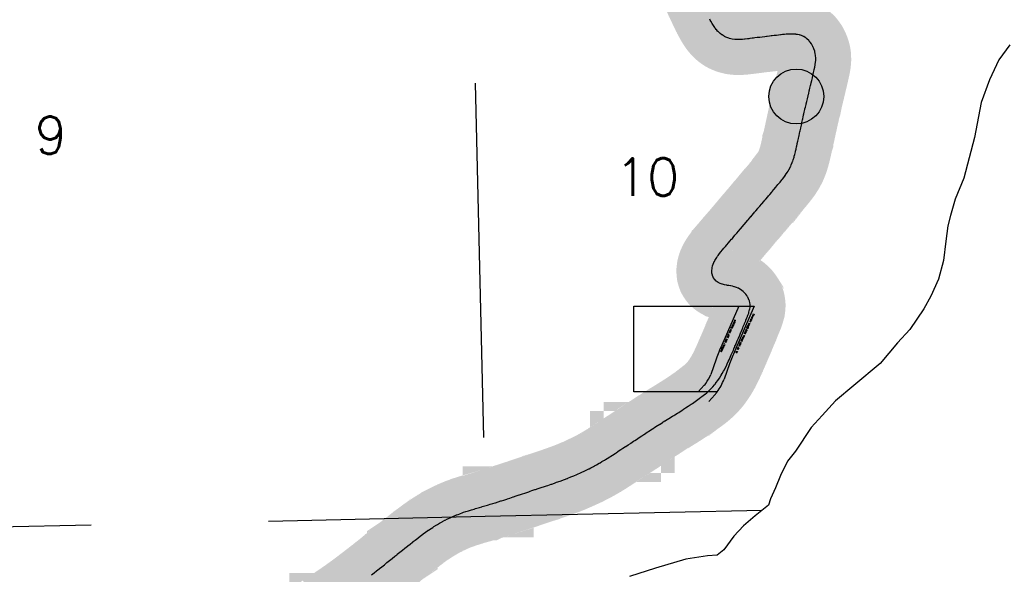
# Model space of a CAD drawing. Header units: feet. Extents: x 18803 to 104580, y -6601 to 116448.
# Tile 53 of 95: x 31304 to 38249, y 104433 to 108346. Entities that reach past the tile are written whole.
import ezdxf

# ---------------------------------------------------------------- set-up
doc = ezdxf.new("R2010")
doc.units = ezdxf.units.FT
doc.header["$LTSCALE"] = 100
doc.header["$MEASUREMENT"] = 0
doc.linetypes.add('DASHED', pattern=[0.75, 0.5, -0.25])
doc.layers.get('0').update_dxf_attribs({"color": 253})
for name, color, linetype in [('ELPC BOLD TITLE SHEET', 3, 'Continuous'), ('ELPC-XIST', 6, 'Continuous'), ('ELRE', 3, 'Continuous'), ('ELRGOV-SECTION', 253, 'DASHED'), ('ELRP', 252, 'Continuous'), ('ESR-MONS', 2, 'Continuous'), ('ET-SEC NUMBS', 253, 'Continuous'), ('ETRP', 3, 'Continuous'), ('SL-VICINITY MAP', 2, 'Continuous')]:
    doc.layers.add(name, color=color, linetype=linetype)
doc.styles.add('L100', font='simplex.shx', dxfattribs={"height": 10})
doc.styles.add('L2640', font='simplex.shx', dxfattribs={"height": 264})

# ---------------------------------------------------------------- blocks, each defined once
blk = doc.blocks.new('escor')
h = blk.add_hatch(color=155)
edge = h.paths.add_edge_path()
edge.add_arc((0, 0), 0.0733, 0, 360)
blk.add_circle((0, 0), 0.0733)

msp = doc.modelspace()

# ---------------------------------------------------------------- linework, layer by layer
at = {"layer": 'ELPC BOLD TITLE SHEET', "const_width": 500}
msp.add_lwpolyline([(33439.3, 104181), (33456.9, 104192.7), (33456.9, 104192.8), (33457, 104192.8), (33458.1, 104193.5), (33458.1, 104193.5), (33474.7, 104204.6), (33474.8, 104204.6), (33492.6, 104216.5), (33492.7, 104216.6), (33495.8, 104218.6), (33495.8, 104218.6), (33510.2, 104228.1), (33527.9, 104240.1), (33533.6, 104244.1), (33533.7, 104244.1), (33545.7, 104252.5), (33563.6, 104264.6), (33563.6, 104264.6), (33563.6, 104264.7), (33572.2, 104270.5), (33572.3, 104270.6), (33581.2, 104276.7), (33598.6, 104288.8), (33611.3, 104297.7), (33611.5, 104297.9), (33615.7, 104300.9), (33632.7, 104313.2), (33632.9, 104313.3), (33649.9, 104325.4), (33650.2, 104325.6), (33650.5, 104325.8), (33666.5, 104337.8), (33683, 104350.3), (33683.1, 104350.3), (33689, 104354.8), (33689.1, 104354.9), (33699.6, 104362.9), (33699.6, 104362.9), (33699.7, 104362.9), (33716.3, 104375.5), (33716.3, 104375.5), (33716.3, 104375.5), (33727.8, 104384.3), (33727.8, 104384.3), (33733, 104388.3), (33750, 104401.4), (33750.1, 104401.4), (33766.1, 104413.7), (33766.2, 104413.7), (33767.6, 104414.8), (33785.4, 104428.6), (33785.4, 104428.6), (33785.4, 104428.6), (33803.5, 104442.7), (33803.5, 104442.7), (33803.5, 104442.7), (33804.1, 104443.1), (33804.1, 104443.1), (33821.9, 104457), (33840.3, 104471.6), (33842.4, 104473.2), (33842.6, 104473.4), (33858.6, 104486.4), (33858.7, 104486.5), (33876.9, 104501.2), (33882.2, 104505.5), (33882.2, 104505.6), (33882.2, 104505.6), (33895, 104515.9), (33895, 104515.9), (33895, 104515.9), (33913, 104530.7), (33923.1, 104538.9), (33923.1, 104538.9), (33923.1, 104538.9), (33931.2, 104545.6), (33931.3, 104545.6), (33949.5, 104560.4), (33949.5, 104560.4), (33963.6, 104571.9), (33963.6, 104571.9), (33963.6, 104571.9), (33967.7, 104575.2), (33967.7, 104575.3), (33985.8, 104589.8), (33985.8, 104589.9), (34003.3, 104603.8), (34003.3, 104603.8), (34003.3, 104603.9), (34003.9, 104604.3), (34003.9, 104604.3), (34003.9, 104604.3), (34021.8, 104618.7), (34021.9, 104618.7), (34021.9, 104618.7), (34039.6, 104633), (34039.7, 104633), (34041.6, 104634.5), (34057.5, 104647.1), (34057.6, 104647.1), (34075.4, 104661.1), (34075.4, 104661.2), (34078.6, 104663.6), (34078.6, 104663.7), (34078.6, 104663.7), (34093.4, 104675.2), (34093.4, 104675.2), (34111.4, 104689.2), (34111.5, 104689.3), (34114.6, 104691.6), (34129.8, 104703.1), (34129.9, 104703.1), (34148.3, 104716.9), (34148.4, 104716.9), (34149.7, 104717.9), (34167, 104730.4), (34167.3, 104730.7), (34183.7, 104742.2), (34186.4, 104744), (34186.7, 104744.2), (34206.4, 104757.2), (34206.5, 104757.2), (34217.4, 104764.4), (34226, 104769.7), (34226.2, 104769.8), (34245.5, 104781.7), (34245.8, 104781.8), (34251.4, 104785.2), (34265, 104793.1), (34265.2, 104793.3), (34284.4, 104804.1), (34284.6, 104804.3), (34286.2, 104805.1), (34303.8, 104814.3), (34304.1, 104814.5), (34322.2, 104823.6), (34323.8, 104824.4), (34324.1, 104824.5), (34344.3, 104834.1), (34344.5, 104834.2), (34358.6, 104840.8), (34365.1, 104843.6), (34365.4, 104843.8), (34386.3, 104852.5), (34386.7, 104852.6), (34396, 104856.4), (34407.8, 104860.8), (34408.1, 104860.9), (34429.1, 104868.5), (34429.4, 104868.6), (34435.5, 104870.7), (34450, 104875.5), (34450.3, 104875.6), (34470.4, 104882), (34470.5, 104882.1), (34476.6, 104884), (34490, 104888.1), (34490.1, 104888.1), (34508.9, 104893.8), (34509.1, 104893.9), (34519, 104896.8), (34528, 104899.4), (34528, 104899.4), (34528, 104899.4), (34547.3, 104905), (34547.3, 104905), (34547.3, 104905), (34563.9, 104909.8), (34563.9, 104909.8), (34566.6, 104910.6), (34585.6, 104916.3), (34585.7, 104916.3), (34604.3, 104921.8), (34604.3, 104921.9), (34604.3, 104921.9), (34610.4, 104923.7), (34610.5, 104923.7), (34610.7, 104923.8), (34622.7, 104927.4), (34622.8, 104927.4), (34622.8, 104927.4), (34641.2, 104932.9), (34641.2, 104932.9), (34657.4, 104937.8), (34657.6, 104937.9), (34659.8, 104938.6), (34678.6, 104944.5), (34678.7, 104944.5), (34678.7, 104944.6), (34698, 104950.7), (34702.3, 104952.2), (34702.4, 104952.2), (34718.1, 104957.3), (34718.1, 104957.3), (34739.1, 104964.2), (34739.2, 104964.2), (34746, 104966.4), (34746.1, 104966.5), (34761.1, 104971.4), (34761.2, 104971.4), (34784, 104978.9), (34787.6, 104980.1), (34787.6, 104980.1), (34787.7, 104980.1), (34806.9, 104986.4), (34806.9, 104986.4), (34827.4, 104993.1), (34827.6, 104993.2), (34829.3, 104993.8), (34851.2, 105001.2), (34851.4, 105001.3), (34866.1, 105006.2), (34866.1, 105006.2), (34866.1, 105006.2), (34873.2, 105008.6), (34894.9, 105016), (34894.9, 105016), (34904.4, 105019.2), (34904.5, 105019.2), (34916.7, 105023.4), (34916.8, 105023.4), (34938.6, 105030.8), (34938.7, 105030.8), (34938.7, 105030.8), (34943.5, 105032.4), (34960.8, 105038.3), (34960.8, 105038.3), (34960.8, 105038.3), (34982.2, 105045.5), (34983.2, 105045.8), (34983.3, 105045.9), (35006.2, 105053.3), (35006.2, 105053.3), (35019.4, 105057.5), (35019.6, 105057.6), (35029.5, 105060.9), (35052.9, 105068.9), (35057.2, 105070.3), (35057.2, 105070.3), (35076.5, 105077), (35076.5, 105077), (35076.5, 105077), (35091.7, 105082.3), (35100.2, 105085.3), (35100.2, 105085.3), (35100.2, 105085.3), (35123.8, 105093.7), (35128.2, 105095.3), (35128.3, 105095.3), (35147, 105102.2), (35166.8, 105109.7), (35167.3, 105109.9), (35169.8, 105110.9), (35192, 105119.9), (35205.4, 105125.5), (35205.7, 105125.6), (35213.5, 105129), (35234.3, 105138), (35243, 105141.8), (35243.2, 105141.9), (35254.6, 105147), (35274.4, 105156.1), (35281, 105159.1), (35281.2, 105159.3), (35294, 105165.4), (35313.5, 105174.7), (35319.6, 105177.8), (35319.9, 105177.9), (35332.9, 105184.5), (35352.6, 105194.6), (35358.7, 105197.9), (35359.3, 105198.2), (35372.3, 105205.4), (35392, 105216.7), (35398.1, 105220.1), (35398.4, 105220.3), (35411.3, 105228), (35430.2, 105239.3), (35436.6, 105243.2), (35436.9, 105243.4), (35448.9, 105251.1), (35467.6, 105263), (35467.7, 105263), (35474.4, 105267.3), (35474.5, 105267.4), (35486, 105274.8), (35504.2, 105286.6), (35504.2, 105286.7), (35504.2, 105286.7), (35510.5, 105290.8), (35510.6, 105290.9), (35522.4, 105298.6), (35522.4, 105298.6), (35540.6, 105310.6), (35545, 105313.6), (35558.9, 105322.6), (35558.9, 105322.7), (35577.5, 105334.7), (35577.5, 105334.8), (35577.6, 105334.8), (35579, 105335.7), (35579, 105335.7), (35596.3, 105347.1), (35596.3, 105347.1), (35611.6, 105357), (35611.7, 105357.1), (35615.4, 105359.6), (35615.4, 105359.6), (35615.4, 105359.6), (35634.7, 105372.3), (35634.7, 105372.3), (35642.8, 105377.7), (35653.8, 105385), (35672.9, 105397.6), (35673, 105397.6), (35673, 105397.6), (35673.9, 105398.2), (35674, 105398.2), (35674, 105398.3), (35692.3, 105410.3), (35705.9, 105419.2), (35711.5, 105422.8), (35711.5, 105422.8), (35711.5, 105422.8), (35730.3, 105435.1), (35730.4, 105435.1), (35738.4, 105440.3), (35738.6, 105440.4), (35748.9, 105447.2), (35749, 105447.2), (35767.1, 105459), (35767.1, 105459.1), (35772.6, 105462.6), (35772.6, 105462.6), (35772.6, 105462.6), (35785, 105470.6), (35785, 105470.6), (35802.8, 105482.2), (35807.8, 105485.4), (35820.5, 105493.6), (35820.6, 105493.6), (35838.2, 105504.8), (35838.4, 105504.9), (35843.9, 105508.4), (35843.9, 105508.4), (35843.9, 105508.4), (35855.8, 105515.8), (35855.9, 105515.9), (35873.2, 105526.7), (35873.2, 105526.7), (35880.6, 105531.3), (35890.7, 105537.5), (35890.7, 105537.5), (35908.3, 105548.3), (35908.3, 105548.3), (35908.3, 105548.3), (35917.2, 105553.8), (35926.1, 105559.3), (35926.1, 105559.3), (35944.3, 105570.6), (35952.9, 105576), (35962.7, 105582.2), (35981.5, 105594.3), (35981.5, 105594.3), (35981.5, 105594.3), (35986.7, 105597.6), (35986.9, 105597.7), (36000.6, 105606.6), (36018.8, 105618.6), (36019, 105618.8), (36019.9, 105619.4), (36039.4, 105632.6), (36049.3, 105639.4), (36058.9, 105646), (36078, 105659.6), (36078.9, 105660.3), (36079, 105660.3), (36097.2, 105673.3), (36109.1, 105681.9), (36109.2, 105682), (36116.2, 105687.1), (36134.4, 105701), (36137.8, 105703.7), (36138.6, 105704.4), (36150.2, 105714.3), (36164.6, 105726.9), (36165, 105727.3), (36165.3, 105727.6), (36178.9, 105740.9), (36188.6, 105750.9), (36189.4, 105751.7), (36192.6, 105755.3), (36205.4, 105770.2), (36211.5, 105777.6), (36212.2, 105778.4), (36217.7, 105785.7), (36229.2, 105801.4), (36233.9, 105808.2), (36234.4, 105808.9), (36239.9, 105817.2), (36250.1, 105833.3), (36254.9, 105841.1), (36255.4, 105841.9), (36259.9, 105849.7), (36269.1, 105866.4), (36274.4, 105876.3), (36274.6, 105876.7), (36277.9, 105883.2), (36286.3, 105900.2), (36291.8, 105911.5), (36292, 105911.9), (36294.6, 105917.3), (36302.5, 105934.6), (36307.8, 105946.3), (36308, 105946.6), (36310.3, 105952), (36310.4, 105952.1), (36318.1, 105969.5), (36318.1, 105969.5), (36318.1, 105969.5), (36323.2, 105981.1), (36323.3, 105981.1), (36325.9, 105987), (36333.6, 106004.9), (36333.6, 106004.9), (36333.6, 106004.9), (36338.2, 106015.6), (36338.3, 106015.7), (36341.4, 106023), (36341.4, 106023), (36349.4, 106041.6), (36349.4, 106041.7), (36353.3, 106050.6), (36353.3, 106050.7), (36357.6, 106060.6), (36357.6, 106060.7), (36366, 106080.1), (36367.7, 106084.2), (36367.8, 106084.2), (36374.4, 106100), (36380.7, 106114.9), (36380.7, 106114.9), (36380.7, 106115), (36382.9, 106120.2), (36391.4, 106140.8), (36391.4, 106140.9), (36392.6, 106143.6), (36392.7, 106143.8), (36399.9, 106161.5), (36399.9, 106161.5), (36399.9, 106161.5), (36404.2, 106171.9), (36408.3, 106181.9), (36408.3, 106181.9), (36415.6, 106199.6), (36415.6, 106199.6), (36415.6, 106199.6), (36416.6, 106202), (36416.6, 106202), (36416.6, 106202), (36424.9, 106222), (36424.9, 106222), (36424.9, 106222.1), (36426.9, 106226.7), (36426.9, 106226.8), (36433.2, 106242.3), (36437.6, 106253.2), (36437.7, 106253.5), (36441.1, 106262.2), (36446, 106276), (36446.3, 106276.9), (36447.8, 106281.8), (36453, 106300.6), (36453.1, 106301.4), (36453.6, 106304.1), (36455.4, 106318.9), (36456.1, 106329.6), (36456, 106333), (36455.8, 106336.2), (36453.7, 106351.6), (36452.1, 106359.6), (36451.2, 106362.8), (36450.4, 106365.2), (36445.4, 106377.4), (36439.9, 106388.8), (36439.9, 106388.9), (36438.3, 106391.4), (36433, 106399.4), (36425.2, 106409.9), (36421.3, 106414.8), (36419.3, 106417), (36416.2, 106420.1), (36406.1, 106429.5), (36398.4, 106436.1), (36396.1, 106437.8), (36395.4, 106438.3), (36383.6, 106445.5), (36373.6, 106451.1), (36371.7, 106452.1), (36371.4, 106452.2), (36359, 106457.1), (36346.2, 106461.6), (36346.1, 106461.7), (36344.3, 106462.2), (36333, 106464.9), (36319.9, 106467.6), (36319.3, 106467.7), (36318.9, 106467.7), (36305.4, 106469.8), (36305.3, 106469.8), (36293.2, 106471.7), (36291.1, 106472.1), (36290.6, 106472.2), (36275.9, 106475.1), (36275, 106475.3), (36268.5, 106476.7), (36260.7, 106479.1), (36259.4, 106479.5), (36245.8, 106484.4), (36244.8, 106484.7), (36244.3, 106485), (36231.7, 106491.7), (36229.9, 106492.7), (36223.2, 106497), (36218.3, 106500.9), (36216.5, 106502.5), (36206.4, 106512.3), (36206.3, 106512.4), (36204.7, 106514.5), (36197.2, 106525.9), (36195.7, 106528.3), (36195.1, 106529.4), (36190.7, 106541.3), (36190, 106543.8), (36188.2, 106550.3), (36187.2, 106557.9), (36187, 106560.2), (36186.2, 106574.4), (36186.2, 106574.7), (36186.4, 106576.7), (36188.1, 106591.4), (36188.3, 106592.9), (36189, 106597.1), (36191.7, 106607.7), (36192, 106609), (36195.5, 106620.5), (36196.7, 106623.6), (36197.3, 106624.9), (36203.7, 106639.1), (36204.2, 106640.1), (36207.8, 106647.3), (36211.9, 106654.2), (36212.3, 106654.8), (36220.9, 106668.5), (36221.2, 106669.1), (36226.6, 106677.3), (36230.4, 106682.5), (36230.7, 106682.9), (36240.5, 106695.9), (36240.7, 106696.2), (36250.2, 106708.6), (36250.5, 106708.9), (36250.6, 106709.1), (36260.7, 106721.4), (36260.9, 106721.7), (36271.1, 106733.9), (36271.2, 106734), (36276, 106739.8), (36281.6, 106746.2), (36281.6, 106746.2), (36281.6, 106746.2), (36292.2, 106758.5), (36292.2, 106758.6), (36303, 106771), (36303, 106771), (36303, 106771), (36303.1, 106771.2), (36303.1, 106771.2), (36303.1, 106771.2), (36313.9, 106783.7), (36314.1, 106783.9), (36325.1, 106796.5), (36330.9, 106803.3), (36330.9, 106803.4), (36336.6, 106810.1), (36336.8, 106810.4), (36349.2, 106824.7), (36358.8, 106835.8), (36358.8, 106835.9), (36362.2, 106839.8), (36362.2, 106839.8), (36362.2, 106839.8), (36375.2, 106855), (36385.7, 106867.5), (36385.8, 106867.5), (36388.3, 106870.5), (36388.3, 106870.6), (36401.4, 106886.1), (36401.5, 106886.1), (36411.7, 106898.1), (36414.7, 106901.7), (36428, 106917.3), (36428, 106917.3), (36428, 106917.3), (36437.2, 106928.2), (36437.2, 106928.2), (36441.3, 106933.1), (36441.4, 106933.2), (36454.9, 106949.2), (36454.9, 106949.2), (36462.4, 106958), (36462.5, 106958), (36468.6, 106965.3), (36468.6, 106965.3), (36468.6, 106965.3), (36482.3, 106981.5), (36482.3, 106981.5), (36482.3, 106981.5), (36486.9, 106987.1), (36496, 106997.8), (36496.1, 106997.8), (36496.1, 106997.8), (36510, 107014.2), (36510, 107014.2), (36511, 107015.4), (36524, 107030.6), (36524.1, 107030.7), (36535.6, 107044.1), (36535.7, 107044.2), (36538.1, 107047.1), (36538.2, 107047.1), (36552.3, 107063.5), (36560.5, 107073.1), (36560.6, 107073.2), (36566.2, 107079.8), (36580, 107096.2), (36580, 107096.2), (36580, 107096.2), (36585.6, 107102.8), (36585.7, 107102.8), (36594.1, 107112.9), (36594.2, 107113), (36608.6, 107130.1), (36608.6, 107130.1), (36608.6, 107130.1), (36610.9, 107132.8), (36610.9, 107132.8), (36610.9, 107132.8), (36623.3, 107147.5), (36636.9, 107163.7), (36637.9, 107165), (36638, 107165), (36652.7, 107182.3), (36661.9, 107193.3), (36662, 107193.5), (36667, 107199.5), (36680.8, 107216.6), (36683.5, 107220), (36683.7, 107220.3), (36694, 107233.8), (36704, 107247), (36704.7, 107247.9), (36706.7, 107250.9), (36718.3, 107268.4), (36723.9, 107277.3), (36724.6, 107278.5), (36728.8, 107285.7), (36738.2, 107303.5), (36741.8, 107310.8), (36742.3, 107312), (36746.4, 107321.3), (36753.7, 107339.6), (36756, 107346), (36756.4, 107346.9), (36760.1, 107358.1), (36765.9, 107376.7), (36767.6, 107382.8), (36767.8, 107383.6), (36770.9, 107395.4), (36775.5, 107414.1), (36775.5, 107414.1), (36775.5, 107414.2), (36776.7, 107419), (36776.8, 107419.3), (36779.9, 107433), (36784.4, 107452.4), (36784.4, 107452.4), (36784.8, 107454.3), (36784.8, 107454.4), (36788.7, 107471.3), (36788.7, 107471.4), (36792.8, 107489.4), (36792.8, 107489.4), (36792.9, 107489.7), (36792.9, 107489.7), (36792.9, 107489.8), (36797, 107508), (36800.3, 107522.4), (36800.3, 107522.5), (36800.3, 107522.5), (36801.1, 107526), (36801.1, 107526.1), (36801.1, 107526.1), (36805.2, 107544.5), (36807.3, 107554), (36807.3, 107554), (36809.2, 107563), (36809.2, 107563), (36809.2, 107563), (36813.3, 107581.8), (36813.3, 107581.9), (36813.7, 107583.7), (36813.7, 107583.7), (36813.7, 107583.7), (36817.5, 107601), (36817.5, 107601), (36817.5, 107601), (36820.6, 107614.7), (36820.6, 107614.7), (36821.8, 107620.1), (36821.8, 107620.1), (36821.8, 107620.1), (36825.9, 107639.1), (36825.9, 107639.1), (36825.9, 107639.1), (36827.8, 107647.7), (36827.8, 107647.8), (36829.9, 107657.5), (36829.9, 107657.6), (36833.8, 107675.6), (36833.8, 107675.6), (36835.3, 107682.3), (36837.8, 107693.5), (36837.8, 107693.5), (36841.9, 107711.5), (36841.9, 107711.6), (36843.2, 107717.2), (36846.2, 107729.7), (36846.2, 107729.8), (36850.7, 107748.3), (36850.7, 107748.3), (36850.7, 107748.3), (36851.6, 107752.3), (36851.7, 107752.4), (36855.3, 107768), (36855.3, 107768), (36855.3, 107768), (36859.8, 107787.3), (36860, 107788.3), (36860.1, 107788.4), (36864.7, 107807.7), (36864.7, 107807.8), (36867.7, 107819.7), (36867.7, 107819.8), (36869.2, 107826.1), (36873.5, 107843.8), (36873.5, 107843.8), (36873.5, 107843.8), (36875.4, 107851.8), (36875.4, 107851.9), (36877.9, 107862.4), (36877.9, 107862.6), (36882.5, 107881.5), (36884.1, 107888.5), (36886.8, 107899.8), (36886.8, 107899.8), (36886.8, 107899.8), (36891.1, 107917.8), (36891.1, 107917.9), (36891.1, 107917.9), (36892.9, 107925.5), (36892.9, 107925.5), (36892.9, 107925.5), (36895.4, 107935.8), (36895.4, 107935.8), (36895.4, 107935.9), (36899.7, 107954.1), (36899.7, 107954.1), (36901.3, 107961), (36901.4, 107961.3), (36904, 107972.9), (36904, 107973), (36908.3, 107991.8), (36908.3, 107991.8), (36908.3, 107991.8), (36909, 107995), (36909.1, 107995.6), (36912.1, 108010.4), (36915.5, 108028.1), (36915.5, 108028.4), (36915.6, 108029), (36917.7, 108045.9), (36918.9, 108059), (36919, 108061), (36919.1, 108062.7), (36918.9, 108078.4), (36918.4, 108089.7), (36918.1, 108092), (36918, 108093.3), (36915.3, 108108.4), (36912.7, 108119.8), (36912.1, 108122), (36911.5, 108123.9), (36905.9, 108140), (36902.7, 108148), (36902, 108149.6), (36898.9, 108156.1), (36890.6, 108171.8), (36889.7, 108173.3), (36888.6, 108175), (36880.5, 108186.6), (36873.6, 108195.4), (36871.7, 108197.5), (36869.3, 108200), (36857.2, 108211.2), (36854.4, 108213.5), (36852.7, 108214.7), (36844.9, 108220.3), (36834.7, 108226.7), (36832.4, 108228), (36831.9, 108228.2), (36818.8, 108233.6), (36811.3, 108236.2), (36808.9, 108236.9), (36804.9, 108238), (36790.7, 108241), (36781.1, 108242.6), (36779.1, 108242.9), (36775.9, 108243.2), (36760.2, 108244.2), (36745.5, 108244.6), (36744.6, 108244.6), (36744.2, 108244.6), (36729.1, 108244), (36714.1, 108243), (36710, 108242.7), (36709.3, 108242.7), (36699.5, 108241.7), (36685.4, 108240.3), (36674.3, 108239.1), (36674, 108239.1), (36671.2, 108238.8), (36671.2, 108238.8), (36657.1, 108237.2), (36642.4, 108235.5), (36642.4, 108235.5), (36642.4, 108235.5), (36638.6, 108235.1), (36638.5, 108235.1), (36626.9, 108233.7), (36626.9, 108233.7), (36610.7, 108231.8), (36610.7, 108231.8), (36610.6, 108231.8), (36604.2, 108231), (36604.1, 108231), (36593.9, 108229.7), (36593.9, 108229.7), (36593.9, 108229.7), (36576.9, 108227.6), (36576.8, 108227.5), (36571.9, 108226.9), (36559.5, 108225.5), (36559.4, 108225.5), (36559.4, 108225.5), (36542.1, 108223.5), (36540.5, 108223.3), (36540.4, 108223.3), (36540.4, 108223.3), (36524.6, 108221.4), (36524.6, 108221.4), (36509.7, 108219.7), (36509.5, 108219.7), (36506.9, 108219.3), (36506.9, 108219.3), (36489.1, 108217.1), (36489.1, 108217.1), (36478.9, 108215.8), (36478.7, 108215.8), (36471.4, 108214.9), (36471.3, 108214.8), (36453.9, 108212.6), (36453.8, 108212.6), (36447.8, 108211.8), (36436.9, 108210.6), (36436.8, 108210.5), (36420.1, 108208.6), (36419.8, 108208.6), (36416.1, 108208.2), (36402.9, 108207.1), (36402.5, 108207.1), (36386.4, 108205.9), (36385.3, 108205.9), (36384.6, 108205.9), (36367.4, 108205.9), (36366.6, 108205.9), (36358.2, 108206.1), (36349.3, 108206.9), (36348, 108207), (36330.7, 108209.3), (36330.7, 108209.3), (36329.3, 108209.6), (36311.8, 108213.8), (36310.4, 108214.2), (36306.1, 108215.5), (36292.9, 108220.2), (36291.6, 108220.7), (36285.2, 108223.4), (36275.2, 108228.3), (36273.9, 108229), (36265.3, 108233.8), (36258.8, 108238.2), (36257.8, 108238.9), (36245.5, 108248.1), (36244, 108249.4), (36243.1, 108250.2), (36230.4, 108261.9), (36229.4, 108262.9), (36227.3, 108265.1), (36218.1, 108275.7), (36217.3, 108276.6), (36209.5, 108286.5), (36207.1, 108290), (36206.7, 108290.5), (36197, 108304.9), (36192.1, 108312.6), (36188.1, 108319.2), (36187.8, 108319.7), (36179.4, 108334.5), (36179.3, 108334.7), (36175.3, 108341.9), (36171.1, 108349.7), (36171, 108350), (36163.1, 108365.1), (36163.1, 108365.2), (36159, 108373.1), (36155.3, 108380.6), (36155.2, 108380.8), (36147.7, 108396.4), (36147.7, 108396.4), (36142.9, 108406.4), (36142.9, 108406.4), (36142.9, 108406.5), (36140.2, 108412.2), (36140.1, 108412.3), (36132.6, 108428.2), (36132.5, 108428.3), (36127.2, 108439.7), (36125, 108444.5), (36125, 108444.5), (36125, 108444.5), (36117.4, 108460.7), (36117.4, 108460.7), (36111.2, 108474.1), (36109.9, 108476.9), (36109.9, 108477), (36102.7, 108493.2), (36102.6, 108493.3), (36095.5, 108509.4), (36095.4, 108509.6), (36095.3, 108509.7), (36088.3, 108526.2), (36088.3, 108526.4), (36081.4, 108542.9), (36080.5, 108545), (36074.7, 108559.2), (36074.7, 108559.3), (36074.7, 108559.3), (36068, 108575.5), (36067.9, 108575.6), (36066, 108580.3), (36061.4, 108591.8), (36061.3, 108592.1), (36054.9, 108608.2)], dxfattribs=at)
at = {"layer": 'ELPC-XIST'}
msp.add_lwpolyline([(33785.4, 104428.6), (33803.5, 104442.7), (33803.5, 104442.7), (33803.5, 104442.7), (33804.1, 104443.1), (33804.1, 104443.1), (33821.9, 104457), (33840.3, 104471.6), (33842.4, 104473.2), (33842.6, 104473.4), (33858.6, 104486.4), (33858.7, 104486.5), (33876.9, 104501.2), (33882.2, 104505.5), (33882.2, 104505.6), (33882.2, 104505.6), (33895, 104515.9), (33895, 104515.9), (33895, 104515.9), (33913, 104530.7), (33923.1, 104538.9), (33923.1, 104538.9), (33923.1, 104538.9), (33931.2, 104545.6), (33931.3, 104545.6), (33949.5, 104560.4), (33949.5, 104560.4), (33963.6, 104571.9), (33963.6, 104571.9), (33963.6, 104571.9), (33967.7, 104575.2), (33967.7, 104575.3), (33985.8, 104589.8), (33985.8, 104589.9), (34003.3, 104603.8), (34003.3, 104603.8), (34003.3, 104603.9), (34003.9, 104604.3), (34003.9, 104604.3), (34003.9, 104604.3), (34021.8, 104618.7), (34021.9, 104618.7), (34021.9, 104618.7), (34039.6, 104633), (34039.7, 104633), (34041.6, 104634.5), (34057.5, 104647.1), (34057.6, 104647.1), (34075.4, 104661.1), (34075.4, 104661.2), (34078.6, 104663.6), (34078.6, 104663.7), (34078.6, 104663.7), (34093.4, 104675.2), (34093.4, 104675.2), (34111.4, 104689.2), (34111.5, 104689.3), (34114.6, 104691.6), (34129.8, 104703.1), (34129.9, 104703.1), (34148.3, 104716.9), (34148.4, 104716.9), (34149.7, 104717.9), (34167, 104730.4), (34167.3, 104730.7), (34183.7, 104742.2), (34186.4, 104744), (34186.7, 104744.2), (34206.4, 104757.2), (34206.5, 104757.2), (34217.4, 104764.4), (34226, 104769.7), (34226.2, 104769.8), (34245.5, 104781.7), (34245.8, 104781.8), (34251.4, 104785.2), (34265, 104793.1), (34265.2, 104793.3), (34284.4, 104804.1), (34284.6, 104804.3), (34286.2, 104805.1), (34303.8, 104814.3), (34304.1, 104814.5), (34322.2, 104823.6), (34323.8, 104824.4), (34324.1, 104824.5), (34344.3, 104834.1), (34344.5, 104834.2), (34358.6, 104840.8), (34365.1, 104843.6), (34365.4, 104843.8), (34386.3, 104852.5), (34386.7, 104852.6), (34396, 104856.4), (34407.8, 104860.8), (34408.1, 104860.9), (34429.1, 104868.5), (34429.4, 104868.6), (34435.5, 104870.7), (34450, 104875.5), (34450.3, 104875.6), (34470.4, 104882), (34470.5, 104882.1), (34476.6, 104884), (34490, 104888.1), (34490.1, 104888.1), (34508.9, 104893.8), (34509.1, 104893.9), (34519, 104896.8), (34528, 104899.4), (34528, 104899.4), (34528, 104899.4), (34547.3, 104905), (34547.3, 104905), (34547.3, 104905), (34563.9, 104909.8), (34563.9, 104909.8), (34566.6, 104910.6), (34585.6, 104916.3), (34585.7, 104916.3), (34604.3, 104921.8), (34604.3, 104921.9), (34604.3, 104921.9), (34610.4, 104923.7), (34610.5, 104923.7), (34610.7, 104923.8), (34622.7, 104927.4), (34622.8, 104927.4), (34622.8, 104927.4), (34641.2, 104932.9), (34641.2, 104932.9), (34657.4, 104937.8), (34657.6, 104937.9), (34659.8, 104938.6), (34678.6, 104944.5), (34678.7, 104944.5), (34678.7, 104944.6), (34698, 104950.7), (34702.3, 104952.2), (34702.4, 104952.2), (34718.1, 104957.3), (34718.1, 104957.3), (34739.1, 104964.2), (34739.2, 104964.2), (34746, 104966.4), (34746.1, 104966.5), (34761.1, 104971.4), (34761.2, 104971.4), (34784, 104978.9), (34787.6, 104980.1), (34787.6, 104980.1), (34787.7, 104980.1), (34806.9, 104986.4), (34806.9, 104986.4), (34827.4, 104993.1), (34827.6, 104993.2), (34829.3, 104993.8), (34851.2, 105001.2), (34851.4, 105001.3), (34866.1, 105006.2), (34866.1, 105006.2), (34866.1, 105006.2), (34873.2, 105008.6), (34894.9, 105016), (34894.9, 105016), (34904.4, 105019.2), (34904.5, 105019.2), (34916.7, 105023.4), (34916.8, 105023.4), (34938.6, 105030.8), (34938.7, 105030.8), (34938.7, 105030.8), (34943.5, 105032.4), (34960.8, 105038.3), (34960.8, 105038.3), (34960.8, 105038.3), (34982.2, 105045.5), (34983.2, 105045.8), (34983.3, 105045.9), (35006.2, 105053.3), (35006.2, 105053.3), (35019.4, 105057.5), (35019.6, 105057.6), (35029.5, 105060.9), (35052.9, 105068.9), (35057.2, 105070.3), (35057.2, 105070.3), (35076.5, 105077), (35076.5, 105077), (35076.5, 105077), (35091.7, 105082.3), (35100.2, 105085.3), (35100.2, 105085.3), (35100.2, 105085.3), (35123.8, 105093.7), (35128.2, 105095.3), (35128.3, 105095.3), (35147, 105102.2), (35166.8, 105109.7), (35167.3, 105109.9), (35169.8, 105110.9), (35192, 105119.9), (35205.4, 105125.5), (35205.7, 105125.6), (35213.5, 105129), (35234.3, 105138), (35243, 105141.8), (35243.2, 105141.9), (35254.6, 105147), (35274.4, 105156.1), (35281, 105159.1), (35281.2, 105159.3), (35294, 105165.4), (35313.5, 105174.7), (35319.6, 105177.8), (35319.9, 105177.9), (35332.9, 105184.5), (35352.6, 105194.6), (35358.7, 105197.9), (35359.3, 105198.2), (35372.3, 105205.4), (35392, 105216.7), (35398.1, 105220.1), (35398.4, 105220.3), (35411.3, 105228), (35430.2, 105239.3), (35436.6, 105243.2), (35436.9, 105243.4), (35448.9, 105251.1), (35467.6, 105263), (35467.7, 105263), (35474.4, 105267.3), (35474.5, 105267.4), (35486, 105274.8), (35504.2, 105286.6), (35504.2, 105286.7), (35504.2, 105286.7), (35510.5, 105290.8), (35510.6, 105290.9), (35522.4, 105298.6), (35522.4, 105298.6), (35540.6, 105310.6), (35545, 105313.6), (35558.9, 105322.6), (35558.9, 105322.7), (35577.5, 105334.7), (35577.5, 105334.8), (35577.6, 105334.8), (35579, 105335.7), (35579, 105335.7), (35596.3, 105347.1), (35596.3, 105347.1), (35611.6, 105357), (35611.7, 105357.1), (35615.4, 105359.6), (35615.4, 105359.6), (35615.4, 105359.6), (35634.7, 105372.3), (35634.7, 105372.3), (35642.8, 105377.7), (35653.8, 105385), (35672.9, 105397.6), (35673, 105397.6), (35673, 105397.6), (35673.9, 105398.2), (35674, 105398.2), (35674, 105398.3), (35692.3, 105410.3), (35705.9, 105419.2), (35711.5, 105422.8), (35711.5, 105422.8), (35711.5, 105422.8), (35730.3, 105435.1), (35730.4, 105435.1), (35738.4, 105440.3), (35738.6, 105440.4), (35748.9, 105447.2), (35749, 105447.2), (35767.1, 105459), (35767.1, 105459.1), (35772.6, 105462.6), (35772.6, 105462.6), (35772.6, 105462.6), (35785, 105470.6), (35785, 105470.6), (35802.8, 105482.2), (35807.8, 105485.4), (35820.5, 105493.6), (35820.6, 105493.6), (35838.2, 105504.8), (35838.4, 105504.9), (35843.9, 105508.4), (35843.9, 105508.4), (35843.9, 105508.4), (35855.8, 105515.8), (35855.9, 105515.9), (35873.2, 105526.7), (35873.2, 105526.7), (35880.6, 105531.3), (35890.7, 105537.5), (35890.7, 105537.5), (35908.3, 105548.3), (35908.3, 105548.3), (35908.3, 105548.3), (35917.2, 105553.8), (35926.1, 105559.3), (35926.1, 105559.3), (35944.3, 105570.6), (35952.9, 105576), (35962.7, 105582.2), (35981.5, 105594.3), (35981.5, 105594.3), (35981.5, 105594.3), (35986.7, 105597.6), (35986.9, 105597.7), (36000.6, 105606.6), (36018.8, 105618.6), (36019, 105618.8), (36019.9, 105619.4), (36039.4, 105632.6), (36049.3, 105639.4), (36058.9, 105646), (36078, 105659.6), (36078.9, 105660.3), (36079, 105660.3), (36097.2, 105673.3), (36109.1, 105681.9), (36109.2, 105682), (36116.2, 105687.1), (36134.4, 105701), (36137.8, 105703.7), (36138.6, 105704.4), (36150.2, 105714.3), (36164.6, 105726.9), (36165, 105727.3), (36165.3, 105727.6), (36178.9, 105740.9), (36188.6, 105750.9), (36189.4, 105751.7), (36192.6, 105755.3), (36205.4, 105770.2), (36211.5, 105777.6), (36212.2, 105778.4), (36217.7, 105785.7), (36229.2, 105801.4), (36233.9, 105808.2), (36234.4, 105808.9), (36239.9, 105817.2), (36250.1, 105833.3), (36254.9, 105841.1), (36255.4, 105841.9), (36259.9, 105849.7), (36269.1, 105866.4), (36274.4, 105876.3), (36274.6, 105876.7), (36277.9, 105883.2), (36286.3, 105900.2), (36291.8, 105911.5), (36292, 105911.9), (36294.6, 105917.3), (36302.5, 105934.6), (36307.8, 105946.3), (36308, 105946.6), (36310.3, 105952), (36310.4, 105952.1), (36318.1, 105969.5), (36318.1, 105969.5), (36318.1, 105969.5), (36323.2, 105981.1), (36323.3, 105981.1), (36325.9, 105987), (36333.6, 106004.9), (36333.6, 106004.9), (36333.6, 106004.9), (36338.2, 106015.6), (36338.3, 106015.7), (36341.4, 106023), (36341.4, 106023), (36349.4, 106041.6), (36349.4, 106041.7), (36353.3, 106050.6), (36353.3, 106050.7), (36357.6, 106060.6), (36357.6, 106060.7), (36366, 106080.1), (36367.7, 106084.2), (36367.8, 106084.2), (36374.4, 106100), (36380.7, 106114.9), (36380.7, 106114.9), (36380.7, 106115), (36382.9, 106120.2), (36391.4, 106140.8), (36391.4, 106140.9), (36392.6, 106143.6), (36392.7, 106143.8), (36399.9, 106161.5), (36399.9, 106161.5), (36399.9, 106161.5), (36404.2, 106171.9), (36408.3, 106181.9), (36408.3, 106181.9), (36415.6, 106199.6), (36415.6, 106199.6), (36415.6, 106199.6), (36416.6, 106202), (36416.6, 106202), (36416.6, 106202), (36424.9, 106222), (36424.9, 106222), (36424.9, 106222.1), (36426.9, 106226.7), (36426.9, 106226.8), (36433.2, 106242.3), (36437.6, 106253.2), (36437.7, 106253.5), (36441.1, 106262.2), (36446, 106276), (36446.3, 106276.9), (36447.8, 106281.8), (36453, 106300.6), (36453.1, 106301.4), (36453.6, 106304.1), (36455.4, 106318.9), (36456.1, 106329.6), (36456, 106333), (36455.8, 106336.2), (36453.7, 106351.6), (36452.1, 106359.6), (36451.2, 106362.8), (36450.4, 106365.2), (36445.4, 106377.4), (36439.9, 106388.8), (36439.9, 106388.9), (36438.3, 106391.4), (36433, 106399.4), (36425.2, 106409.9), (36421.3, 106414.8), (36419.3, 106417), (36416.2, 106420.1), (36406.1, 106429.5), (36398.4, 106436.1), (36396.1, 106437.8), (36395.4, 106438.3), (36383.6, 106445.5), (36373.6, 106451.1), (36371.7, 106452.1), (36371.4, 106452.2), (36359, 106457.1), (36346.2, 106461.6), (36346.1, 106461.7), (36344.3, 106462.2), (36333, 106464.9), (36319.9, 106467.6), (36319.3, 106467.7), (36318.9, 106467.7), (36305.4, 106469.8), (36305.3, 106469.8), (36293.2, 106471.7), (36291.1, 106472.1), (36290.6, 106472.2), (36275.9, 106475.1), (36275, 106475.3), (36268.5, 106476.7), (36260.7, 106479.1), (36259.4, 106479.5), (36245.8, 106484.4), (36244.8, 106484.7), (36244.3, 106485), (36231.7, 106491.7), (36229.9, 106492.7), (36223.2, 106497), (36218.3, 106500.9), (36216.5, 106502.5), (36206.4, 106512.3), (36206.3, 106512.4), (36204.7, 106514.5), (36197.2, 106525.9), (36195.7, 106528.3), (36195.1, 106529.4), (36190.7, 106541.3), (36190, 106543.8), (36188.2, 106550.3), (36187.2, 106557.9), (36187, 106560.2), (36186.2, 106574.4), (36186.2, 106574.7), (36186.4, 106576.7), (36188.1, 106591.4), (36188.3, 106592.9), (36189, 106597.1), (36191.7, 106607.7), (36192, 106609), (36195.5, 106620.5), (36196.7, 106623.6), (36197.3, 106624.9), (36203.7, 106639.1), (36204.2, 106640.1), (36207.8, 106647.3), (36211.9, 106654.2), (36212.3, 106654.8), (36220.9, 106668.5), (36221.2, 106669.1), (36226.6, 106677.3), (36230.4, 106682.5), (36230.7, 106682.9), (36240.5, 106695.9), (36240.7, 106696.2), (36250.2, 106708.6), (36250.5, 106708.9), (36250.6, 106709.1), (36260.7, 106721.4), (36260.9, 106721.7), (36271.1, 106733.9), (36271.2, 106734), (36276, 106739.8), (36281.6, 106746.2), (36281.6, 106746.2), (36281.6, 106746.2), (36292.2, 106758.5), (36292.2, 106758.6), (36303, 106771), (36303, 106771), (36303, 106771), (36303.1, 106771.2), (36303.1, 106771.2), (36303.1, 106771.2), (36313.9, 106783.7), (36314.1, 106783.9), (36325.1, 106796.5), (36330.9, 106803.3), (36330.9, 106803.4), (36336.6, 106810.1), (36336.8, 106810.4), (36349.2, 106824.7), (36358.8, 106835.8), (36358.8, 106835.9), (36362.2, 106839.8), (36362.2, 106839.8), (36362.2, 106839.8), (36375.2, 106855), (36385.7, 106867.5), (36385.8, 106867.5), (36388.3, 106870.5), (36388.3, 106870.6), (36401.4, 106886.1), (36401.5, 106886.1), (36411.7, 106898.1), (36414.7, 106901.7), (36428, 106917.3), (36428, 106917.3), (36428, 106917.3), (36437.2, 106928.2), (36437.2, 106928.2), (36441.3, 106933.1), (36441.4, 106933.2), (36454.9, 106949.2), (36454.9, 106949.2), (36462.4, 106958), (36462.5, 106958), (36468.6, 106965.3), (36468.6, 106965.3), (36468.6, 106965.3), (36482.3, 106981.5), (36482.3, 106981.5), (36482.3, 106981.5), (36486.9, 106987.1), (36496, 106997.8), (36496.1, 106997.8), (36496.1, 106997.8), (36510, 107014.2), (36510, 107014.2), (36511, 107015.4), (36524, 107030.6), (36524.1, 107030.7), (36535.6, 107044.1), (36535.7, 107044.2), (36538.1, 107047.1), (36538.2, 107047.1), (36552.3, 107063.5), (36560.5, 107073.1), (36560.6, 107073.2), (36566.2, 107079.8), (36580, 107096.2), (36580, 107096.2), (36580, 107096.2), (36585.6, 107102.8), (36585.7, 107102.8), (36594.1, 107112.9), (36594.2, 107113), (36608.6, 107130.1), (36608.6, 107130.1), (36608.6, 107130.1), (36610.9, 107132.8), (36610.9, 107132.8), (36610.9, 107132.8), (36623.3, 107147.5), (36636.9, 107163.7), (36637.9, 107165), (36638, 107165), (36652.7, 107182.3), (36661.9, 107193.3), (36662, 107193.5), (36667, 107199.5), (36680.8, 107216.6), (36683.5, 107220), (36683.7, 107220.3), (36694, 107233.8), (36704, 107247), (36704.7, 107247.9), (36706.7, 107250.9), (36718.3, 107268.4), (36723.9, 107277.3), (36724.6, 107278.5), (36728.8, 107285.7), (36738.2, 107303.5), (36741.8, 107310.8), (36742.3, 107312), (36746.4, 107321.3), (36753.7, 107339.6), (36756, 107346), (36756.4, 107346.9), (36760.1, 107358.1), (36765.9, 107376.7), (36767.6, 107382.8), (36767.8, 107383.6), (36770.9, 107395.4), (36775.5, 107414.1), (36775.5, 107414.1), (36775.5, 107414.2), (36776.7, 107419), (36776.8, 107419.3), (36779.9, 107433), (36784.4, 107452.4), (36784.4, 107452.4), (36784.8, 107454.3), (36784.8, 107454.4), (36788.7, 107471.3), (36788.7, 107471.4), (36792.8, 107489.4), (36792.8, 107489.4), (36792.9, 107489.7), (36792.9, 107489.7), (36792.9, 107489.8), (36797, 107508), (36800.3, 107522.4), (36800.3, 107522.5), (36800.3, 107522.5), (36801.1, 107526), (36801.1, 107526.1), (36801.1, 107526.1), (36805.2, 107544.5), (36807.3, 107554), (36807.3, 107554), (36809.2, 107563), (36809.2, 107563), (36809.2, 107563), (36813.3, 107581.8), (36813.3, 107581.9), (36813.7, 107583.7), (36813.7, 107583.7), (36813.7, 107583.7), (36817.5, 107601), (36817.5, 107601), (36817.5, 107601), (36820.6, 107614.7), (36820.6, 107614.7), (36821.8, 107620.1), (36821.8, 107620.1), (36821.8, 107620.1), (36825.9, 107639.1), (36825.9, 107639.1), (36825.9, 107639.1), (36827.8, 107647.7), (36827.8, 107647.8), (36829.9, 107657.5), (36829.9, 107657.6), (36833.8, 107675.6), (36833.8, 107675.6), (36835.3, 107682.3), (36837.8, 107693.5), (36837.8, 107693.5), (36841.9, 107711.5), (36841.9, 107711.6), (36843.2, 107717.2), (36846.2, 107729.7), (36846.2, 107729.8), (36850.7, 107748.3), (36850.7, 107748.3), (36850.7, 107748.3), (36851.6, 107752.3), (36851.7, 107752.4), (36855.3, 107768), (36855.3, 107768), (36855.3, 107768), (36859.8, 107787.3), (36860, 107788.3), (36860.1, 107788.4), (36864.7, 107807.7), (36864.7, 107807.8), (36867.7, 107819.7), (36867.7, 107819.8), (36869.2, 107826.1), (36873.5, 107843.8), (36873.5, 107843.8), (36873.5, 107843.8), (36875.4, 107851.8), (36875.4, 107851.9), (36877.9, 107862.4), (36877.9, 107862.6), (36882.5, 107881.5), (36884.1, 107888.5), (36886.8, 107899.8), (36886.8, 107899.8), (36886.8, 107899.8), (36891.1, 107917.8), (36891.1, 107917.9), (36891.1, 107917.9), (36892.9, 107925.5), (36892.9, 107925.5), (36892.9, 107925.5), (36895.4, 107935.8), (36895.4, 107935.8), (36895.4, 107935.9), (36899.7, 107954.1), (36899.7, 107954.1), (36901.3, 107961), (36901.4, 107961.3), (36904, 107972.9), (36904, 107973), (36908.3, 107991.8), (36908.3, 107991.8), (36908.3, 107991.8), (36909, 107995), (36909.1, 107995.6), (36912.1, 108010.4), (36915.5, 108028.1), (36915.5, 108028.4), (36915.6, 108029), (36917.7, 108045.9), (36918.9, 108059), (36919, 108061), (36919.1, 108062.7), (36918.9, 108078.4), (36918.4, 108089.7), (36918.1, 108092), (36918, 108093.3), (36915.3, 108108.4), (36912.7, 108119.8), (36912.1, 108122), (36911.5, 108123.9), (36905.9, 108140), (36902.7, 108148), (36902, 108149.6), (36898.9, 108156.1), (36890.6, 108171.8), (36889.7, 108173.3), (36888.6, 108175), (36880.5, 108186.6), (36873.6, 108195.4), (36871.7, 108197.5), (36869.3, 108200), (36857.2, 108211.2), (36854.4, 108213.5), (36852.7, 108214.7), (36844.9, 108220.3), (36834.7, 108226.7), (36832.4, 108228), (36831.9, 108228.2), (36818.8, 108233.6), (36811.3, 108236.2), (36808.9, 108236.9), (36804.9, 108238), (36790.7, 108241), (36781.1, 108242.6), (36779.1, 108242.9), (36775.9, 108243.2), (36760.2, 108244.2), (36745.5, 108244.6), (36744.6, 108244.6), (36744.2, 108244.6), (36729.1, 108244), (36714.1, 108243), (36710, 108242.7), (36709.3, 108242.7), (36699.5, 108241.7), (36685.4, 108240.3), (36674.3, 108239.1), (36674, 108239.1), (36671.2, 108238.8), (36671.2, 108238.8), (36657.1, 108237.2), (36642.4, 108235.5), (36642.4, 108235.5), (36642.4, 108235.5), (36638.6, 108235.1), (36638.5, 108235.1), (36626.9, 108233.7), (36626.9, 108233.7), (36610.7, 108231.8), (36610.7, 108231.8), (36610.6, 108231.8), (36604.2, 108231), (36604.1, 108231), (36593.9, 108229.7), (36593.9, 108229.7), (36593.9, 108229.7), (36576.9, 108227.6), (36576.8, 108227.5), (36571.9, 108226.9), (36559.5, 108225.5), (36559.4, 108225.5), (36559.4, 108225.5), (36542.1, 108223.5), (36540.5, 108223.3), (36540.4, 108223.3), (36540.4, 108223.3), (36524.6, 108221.4), (36524.6, 108221.4), (36509.7, 108219.7), (36509.5, 108219.7), (36506.9, 108219.3), (36506.9, 108219.3), (36489.1, 108217.1), (36489.1, 108217.1), (36478.9, 108215.8), (36478.7, 108215.8), (36471.4, 108214.9), (36471.3, 108214.8), (36453.9, 108212.6), (36453.8, 108212.6), (36447.8, 108211.8), (36436.9, 108210.6), (36436.8, 108210.5), (36420.1, 108208.6), (36419.8, 108208.6), (36416.1, 108208.2), (36402.9, 108207.1), (36402.5, 108207.1), (36386.4, 108205.9), (36385.3, 108205.9), (36384.6, 108205.9), (36367.4, 108205.9), (36366.6, 108205.9), (36358.2, 108206.1), (36349.3, 108206.9), (36348, 108207), (36330.7, 108209.3), (36330.7, 108209.3), (36329.3, 108209.6), (36311.8, 108213.8), (36310.4, 108214.2), (36306.1, 108215.5), (36292.9, 108220.2), (36291.6, 108220.7), (36285.2, 108223.4), (36275.2, 108228.3), (36273.9, 108229), (36265.3, 108233.8), (36258.8, 108238.2), (36257.8, 108238.9), (36245.5, 108248.1), (36244, 108249.4), (36243.1, 108250.2), (36230.4, 108261.9), (36229.4, 108262.9), (36227.3, 108265.1), (36218.1, 108275.7), (36217.3, 108276.6), (36209.5, 108286.5), (36207.1, 108290), (36206.7, 108290.5), (36197, 108304.9), (36192.1, 108312.6), (36188.1, 108319.2), (36187.8, 108319.7), (36179.4, 108334.5), (36179.3, 108334.7), (36175.3, 108341.9), (36171.1, 108349.7)], dxfattribs=at)
at = {"layer": 'ELRE'}
for p, q in [((36376.6, 106324.2), (36256.5, 106050.6)), ((36217, 105951.6), (36178.2, 105843.8)), ((36132.2, 105766.8), (36090, 105719.6))]:
    msp.add_line(p, q, dxfattribs=at)
for centre, radius, start, end in [((37703.4, 105415.8), 1580, 156.31083, 160.17778), ((35957.1, 105923.5), 235, 322.5075, 340.17778)]:
    msp.add_arc(centre, radius, start, end, dxfattribs=at)
at = {"layer": 'ELRGOV-SECTION', "ltscale": 50}
msp.add_line((34342.1, 115396), (34606, 104071.7), dxfattribs=at)
msp.add_lwpolyline([(19030.9, 104508.4), (24035.2, 104614.1), (29310.1, 104726.8), (34588, 104842.9), (36541.1, 104885.9)], dxfattribs=at)
at = {"layer": 'ELRP'}
for p, q in [((35635.8, 105719.6), (35635.8, 106324.2)), ((35635.8, 106324.2), (36485.8, 106324.2)), ((36485.8, 106324.2), (36348.1, 106010.4)), ((36311.1, 105917.7), (36272.3, 105809.9)), ((36222.9, 105719.6), (35635.8, 105719.6)), ((36206.7, 105700.1), (36164.8, 105653.2))]:
    msp.add_line(p, q, dxfattribs=at)
for centre, radius, start, end in [((37703.4, 105415.8), 1480, 156.31083, 160.17778), ((35957.1, 105923.5), 235, 318.17194, 322.5075), ((35957.1, 105923.5), 335, 322.5075, 340.17778), ((35957.1, 105923.5), 335, 318.17194, 322.5075)]:
    msp.add_arc(centre, radius, start, end, dxfattribs=at)
at = {"layer": 'SL-VICINITY MAP'}
msp.add_lwpolyline([(38287.4, 108169), (38210.6, 108062.9), (38145.8, 107920.8), (38086.2, 107762.5), (38039.7, 107515.7), (37962.7, 107229.1), (37903.3, 107080.6), (37869.3, 106965.3), (37849.9, 106892.8), (37837.1, 106784.3), (37819.4, 106646.3), (37785.4, 106514.5), (37730.7, 106395.6), (37680.4, 106306.3), (37583.7, 106160.5), (37496, 106067.4), (37373, 105921.2), (37187, 105764.3), (37057.3, 105657.4), (36964.9, 105554.4), (36887.8, 105467.9), (36775.6, 105302.2), (36719.8, 105232.5), (36669.4, 105130.1), (36634.8, 105044.3), (36599.9, 104965), (36584.9, 104922.1), (36492.1, 104845.3), (36409, 104775.2), (36342.4, 104702), (36270.8, 104605.8), (36224.2, 104569.1), (36155.5, 104564.8), (36003.1, 104539.6), (35787.9, 104477.4), (35604.6, 104419)], dxfattribs=at)

# ---------------------------------------------------------------- block references
at = {"layer": 'ESR-MONS', "xscale": 2640, "yscale": 2640, "zscale": 2640}
msp.add_blockref('escor', (36781.7, 107804.1), dxfattribs=at)

# ---------------------------------------------------------------- texts
at = {"layer": 'ET-SEC NUMBS', "style": 'L2640'}
for s, p in [('9', (31411.1, 107399.4)), ('10', (35503.7, 107104.1))]:
    msp.add_text(s, height=264, dxfattribs=at).set_placement(p)
at = {"layer": 'ETRP', "style": 'L100'}
for s, p in [("WESTERLY SIDE 200' ROW EASEMENT", (36255.2, 105999.9)), ("CL 28' WIDE GRAVEL ROAD (STATE HIGHWAY)", (36362.7, 105993.9))]:
    msp.add_text(s, height=10, rotation=65.75634, dxfattribs=at).set_placement(p)

doc.saveas('drawing.dxf')
